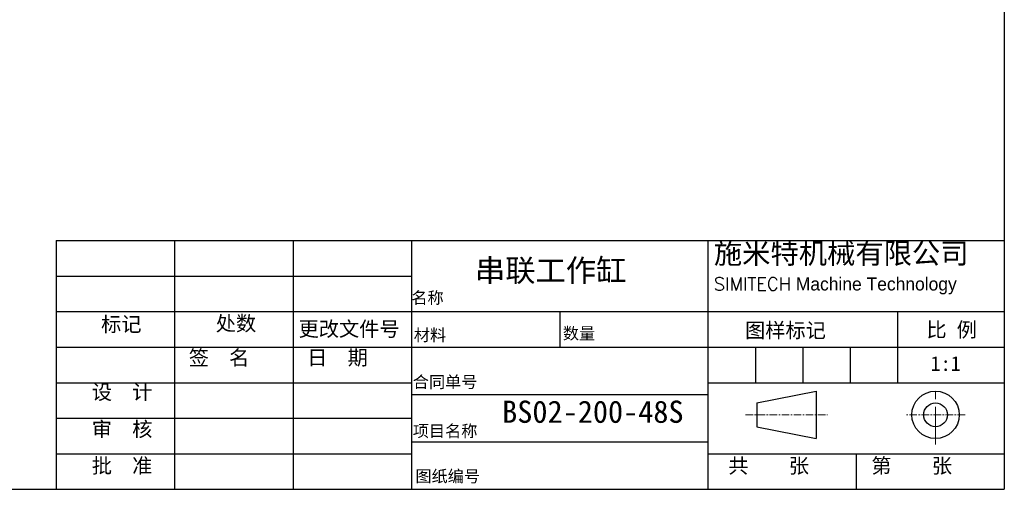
# Model space of a CAD drawing. Header units: millimetres. Extents: x 851 to 3615, y 7184 to 8197.
# Tile 2 of 6: x 1420 to 2251, y 7247 to 7644. Entities that reach past the tile are written whole.
import ezdxf

# ---------------------------------------------------------------- set-up
doc = ezdxf.new("R2010")
doc.units = ezdxf.units.MM
doc.header["$MEASUREMENT"] = 0
doc.linetypes.add('CENTER', pattern=[50.8, 31.75, -6.35, 6.35, -6.35])
for name, color, linetype, lineweight in [('图层1', 7, 'Continuous', 25), ('图层2', 3, 'CENTER', 13), ('图层3', 2, 'Continuous', 13), ('图层4', 1, 'Continuous', 30)]:
    doc.layers.add(name, color=color, linetype=linetype, lineweight=lineweight)

msp = doc.modelspace()

# ---------------------------------------------------------------- linework, layer by layer
at = {"layer": '图层1'}
for p, q in [((1550.772, 7457.419), (1550.772, 7247.419)), ((1650.772, 7457.419), (1650.772, 7247.419)), ((1750.772, 7457.419), (1750.772, 7247.419)), ((2000.772, 7457.419), (2000.772, 7247.419)), ((1450.772, 7427.419), (1750.772, 7427.419)), ((1450.772, 7397.419), (2250.772, 7397.419)), ((1875.772, 7397.419), (1875.772, 7367.419)), ((2160.772, 7397.419), (2160.772, 7337.419)), ((1450.772, 7367.419), (2250.772, 7367.419)), ((2040.772, 7367.419), (2040.772, 7337.419)), ((2080.772, 7367.419), (2080.772, 7337.419)), ((2120.772, 7367.419), (2120.772, 7337.419)), ((1450.772, 7337.419), (1750.772, 7337.419)), ((2000.772, 7337.419), (2250.772, 7337.419)), ((1750.772, 7327.419), (2000.772, 7327.419)), ((2042.119, 7320.3), (2092.119, 7330.3)), ((2092.119, 7330.3), (2092.119, 7290.3)), ((2042.119, 7320.3), (2042.119, 7300.3)), ((1450.772, 7307.419), (1750.772, 7307.419)), ((2042.119, 7300.3), (2092.119, 7290.3)), ((1750.772, 7287.419), (2000.772, 7287.419)), ((1450.772, 7277.419), (1750.772, 7277.419)), ((2000.772, 7277.419), (2250.772, 7277.419)), ((2125.772, 7277.419), (2125.772, 7247.419))]:
    msp.add_line(p, q, dxfattribs=at)
for radius in [20, 10]:
    msp.add_circle((2192.749, 7310.3), radius, dxfattribs=at)
at = {"layer": '图层2'}
msp.add_line((2192.749, 7285.3), (2192.749, 7335.3), dxfattribs=at)
at = {"layer": '图层2', "ltscale": 0.2}
for p, q in [((2032.493, 7310.3), (2101.637, 7310.3)), ((2217.749, 7310.3), (2167.749, 7310.3))]:
    msp.add_line(p, q, dxfattribs=at)
at = {"layer": '图层4'}
for p, q in [((2250.772, 8197.419), (2250.772, 7247.419)), ((1450.772, 7457.419), (2250.772, 7457.419)), ((1450.772, 7457.419), (1450.772, 7247.419)), ((850.772, 7247.419), (2250.772, 7247.419)), ((1300.772, 7247.419), (2250.772, 7247.419))]:
    msp.add_line(p, q, dxfattribs=at)

# ---------------------------------------------------------------- texts
at = {"layer": '图层3', "attachment_point": 1}
for s, insert, char_height, width in [('{\\fLiSu|b0|i0|c134|p49;施米特机械有限公司\\P\\Ftxt.shx|c0;\\H0.6286x;SIMITECH\\fLiSu|b0|i0|c134|p49; Machine Technology}', (2005.739, 7455.438), 17.5, 259.9168), ('{\\f宋体|b0|i0|c134|p54;BS02-200-48S}', (1827.127, 7322.3), 18.75, 136.63704)]:
    msp.add_mtext(s, dxfattribs=dict(at, insert=insert, char_height=char_height, width=width))
for s, insert, char_height in [('{\\f隶书|b0|i0|c134|p49;\\C2;串联工作缸}', (1804.173, 7441.581), 18.75), ('{\\f宋体|b0|i0|c134|p54;名称}', (1750.502, 7414.121), 10), ('{\\f宋体|b0|i0|c134|p54;标记}', (1488.75, 7393.083), 12.5), ('{\\f宋体|b0|i0|c134|p54;处数}', (1585.505, 7393.729), 12.5), ('{\\f宋体|b0|i0|c134|p54;更改文件号}', (1655.352, 7389.059), 12.5), ('{\\fSimSun|b0|i0|c134|p54;数量}', (1878.317, 7384.068), 10), ('{\\f宋体|b0|i0|c134|p54;图样标记}', (2032.071, 7387.869), 12.5), ('{\\f宋体|b0|i0|c134|p54;比 例}', (2185.044, 7388.443), 12.5), ('{\\f宋体|b0|i0|c134|p54;材料}', (1752.613, 7382.663), 10), ('{\\f宋体|b0|i0|c134|p54;签  名}', (1562.679, 7364.731), 12.5), ('{\\f宋体|b0|i0|c134|p54;日  期}', (1662.679, 7364.87), 12.5), ('{\\f宋体|b0|i0|c134|p54;1:1}', (2188.546, 7359.839), 12.5), ('{\\fSimSun|b0|i0|c134|p54;合同单号}', (1751.702, 7343.046), 10), ('{\\f宋体|b0|i0|c134|p54;设  计}', (1480.926, 7335.783), 12.5), ('{\\f宋体|b0|i0|c134|p54;审  核}', (1480.926, 7304.462), 12.5), ('{\\fSimSun|b0|i0|c134|p54;项目名称}', (1751.702, 7301.659), 10), ('{\\fSimSun|b0|i0|c134|p54;批  准}', (1480.926, 7273.605), 12.5), ('{\\f宋体|b0|i0|c134|p54;共    张}', (2017.899, 7273.614), 12.5), ('{\\f宋体|b0|i0|c134|p54;第    张}', (2138.59, 7273.614), 12.5), ('{\\fSimSun|b0|i0|c134|p54;图纸编号}', (1753.91, 7263.495), 10)]:
    msp.add_mtext(s, dxfattribs=dict(at, insert=insert, char_height=char_height))

doc.saveas('drawing.dxf')
